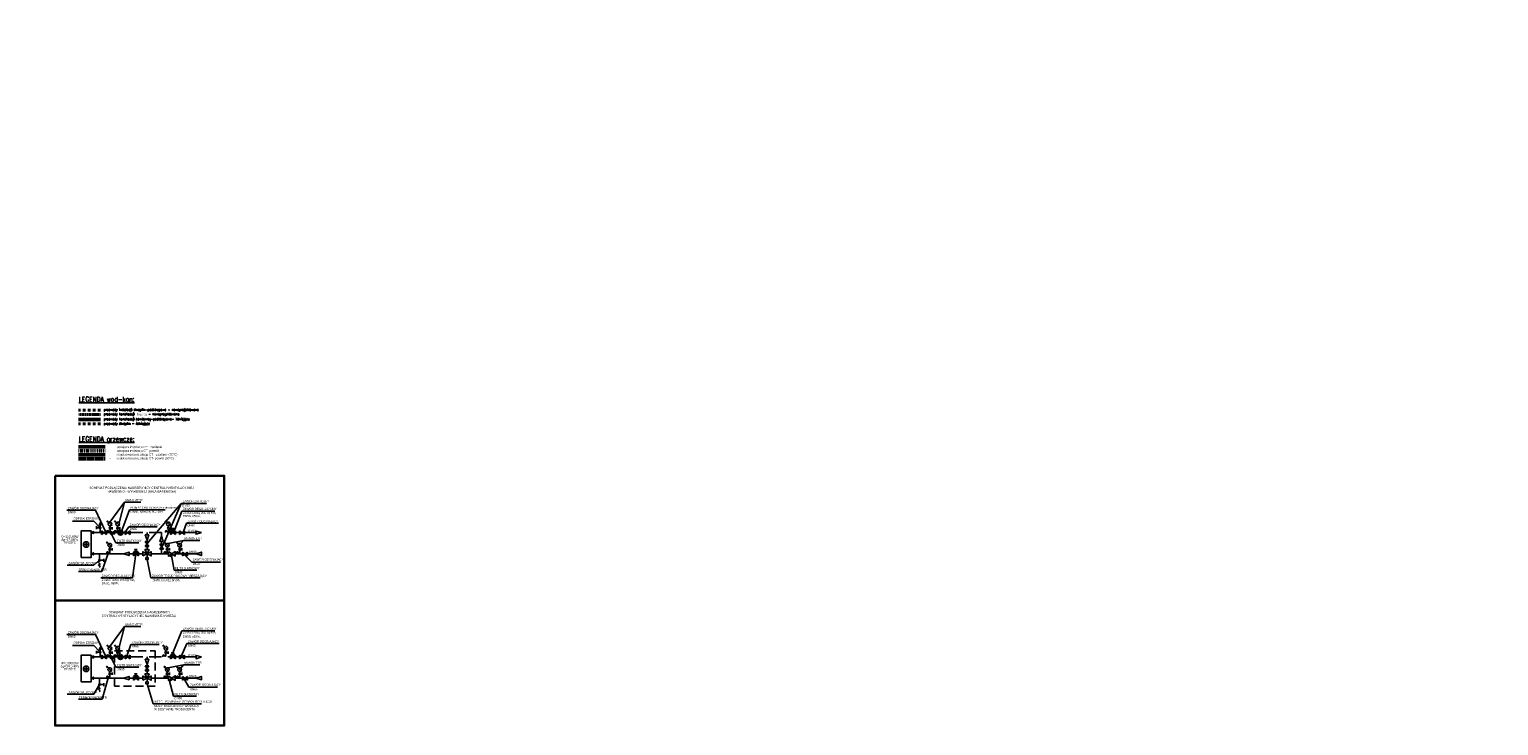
# Model space of a CAD drawing. Header units: millimetres. Extents: x -53858 to 733, y -20463 to 1307.
# Tile 256 of 256: x -47605 to -35838, y -18506 to -12934. Entities that reach past the tile are written whole.
import ezdxf

# ---------------------------------------------------------------- set-up
doc = ezdxf.new("R2010")
doc.units = ezdxf.units.MM
for name, pattern in [('DASHDOT', [1, 0.5, -0.25, 0, -0.25]), ('DASHED', [19.05, 12.7, -6.35]), ('DASHEDX2', [1.5, 1, -0.5])]:
    doc.linetypes.add(name, pattern=pattern)
for name, color, linetype in [('__P_agregat', 200, 'DASHEDX2'), ('FLUID-KK-85-ARRGR', 7, 'Continuous'), ('GLIKOL-POW', 72, 'DASHED'), ('IS_Text_Odbiornikow_Therm', 7, 'Continuous'), ('URZĄDZENIA', 6, 'Continuous')]:
    doc.layers.add(name, color=color, linetype=linetype)
for name, color, linetype, lineweight in [('_HVAc_spec', 162, 'Continuous', 25), ('is_ct_centrale _zasilanie', 46, 'Continuous', 50), ('is_ct_centrale _zasilanie (istniejąca)', 66, 'Continuous', 50), ('is_ct_centrale_powrot', 32, 'DASHED', 50), ('is_ct_centrale_powrot (istniejąca)', 11, 'DASHDOT', 50), ('is_k_istniejąca rura kanalizacyjna', 80, 'Continuous', 50), ('is_k_przewod_ciś_aranz', 234, 'DASHDOT', 40), ('is_legenda', 250, 'Continuous', 25), ('is_skropliny_przewody', 30, 'DASHDOT', 40), ('is_skropliny_przewody_istniejące', 194, 'DASHDOT', 40), ('zzz---Drawing.Layouts', 7, 'Continuous', 25)]:
    doc.layers.add(name, color=color, linetype=linetype, lineweight=lineweight)
doc.styles.add('0134_PW_WK - Rzuty wod-kan_A$0$IS', font='simplex.shx', dxfattribs={"width": 0.7})
doc.styles.add('OPIS1', font='ROMANS.SHX', dxfattribs={"width": 0.9})
doc.styles.add('PITSIMP8', font='pitsimp8')

# ---------------------------------------------------------------- blocks, each defined once
blk = doc.blocks.new('Schemat_CH wezel chlodniczy$0$STRZALKA1')
blk.add_hatch(color=256).paths.add_polyline_path([(1, 0), (0.78, 0.06), (0.78, -0.06)])
for p, q in [((0, 0), (0.78, 0)), ((0.78, -0.06), (0.78, 0.06)), ((1, 0), (0.78, 0.06)), ((1, 0), (0.78, -0.06))]:
    blk.add_line(p, q)
blk = doc.blocks.new('Schemat_CH wezel chlodniczy$0$manometr')
at = {"linetype": 'Continuous'}
for p, q in [((-7.1, 4.5), (-7.1, 7.6)), ((-5.2, 6.1), (-7.1, 6.1)), ((-4, 7.3), (-4, 9.4)), ((-4, 1.9), (-4, 4.9)), ((0, 0), (0, 1.9))]:
    blk.add_line(p, q, dxfattribs=at)
blk.add_circle((-4, 11.9), 2.5)
blk.add_circle((-4, 6.1), 1.23, dxfattribs=at)
for centre, start, end in [((-3, 1.9), 180, 0), ((-1, 1.9), 0, 180)]:
    blk.add_arc(centre, 1, start, end, dxfattribs=at)
at = {"xscale": 10.00000000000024, "yscale": 7, "zscale": 12.5, "rotation": 44.99999999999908}
blk.add_blockref('Schemat_CH wezel chlodniczy$0$STRZALKA1', (-6.8, 9.2), dxfattribs=at)
blk = doc.blocks.new('Schemat_CH wezel chlodniczy$0$ZO')
at = {"linetype": 'Continuous'}
for p, q in [((72, -100), (-72, 100)), ((-72, 100), (72, 100)), ((-72, -100), (72, 100)), ((-72, -100), (72, -100))]:
    blk.add_line(p, q, dxfattribs=at)

msp = doc.modelspace()

# ---------------------------------------------------------------- hatches: boundary and pattern name
at = {"layer": '__P_agregat', "linetype": 'Continuous'}
for points in [[(-46649, -17074), (-46663, -17054), (-46678, -17074)], [(-46560, -17055), (-46546, -17075), (-46532, -17055)], [(-46649, -18069), (-46663, -18049), (-46678, -18069)]]:
    msp.add_hatch(color=256, dxfattribs=at).paths.add_polyline_path(points)

# ---------------------------------------------------------------- linework, layer by layer
at = {"layer": '__P_agregat', "ltscale": 100}
for p, q in [((-47111, -16962), (-47028, -16962)), ((-46988, -16962), (-46957, -16962)), ((-46940, -16962), (-46940, -16962)), ((-46924, -16962), (-46895, -16962)), ((-46856, -16962), (-46837, -16962)), ((-46797, -16962), (-46476, -16962)), ((-46456, -16962), (-46456, -16962)), ((-46456, -16962), (-46456, -16962)), ((-46436, -16962), (-46403, -16962)), ((-46363, -16962), (-46270, -16962)), ((-46464, -17132), (-46464, -17132)), ((-47111, -17957), (-47028, -17957)), ((-46988, -17957), (-46957, -17957)), ((-46940, -17957), (-46940, -17957)), ((-46924, -17957), (-46895, -17957)), ((-46856, -17957), (-46837, -17957)), ((-46797, -17957), (-46476, -17957)), ((-46456, -17957), (-46456, -17957)), ((-46456, -17957), (-46456, -17957)), ((-46436, -17957), (-46403, -17957)), ((-46363, -17957), (-46270, -17957)), ((-46464, -18127), (-46464, -18127))]:
    msp.add_line(p, q, dxfattribs=at)
at = {"layer": '__P_agregat', "linetype": 'Continuous'}
for p, q in [((-46940, -16962), (-46940, -16962)), ((-46940, -16962), (-46940, -16962)), ((-46663, -16980), (-46663, -16962)), ((-46663, -17034), (-46663, -17022)), ((-46546, -16990), (-46546, -16962)), ((-46546, -17055), (-46546, -17033)), ((-46456, -16962), (-46456, -16962)), ((-46456, -16962), (-46456, -16962)), ((-47111, -17132), (-46850, -17132)), ((-46807, -17132), (-46772, -17132)), ((-46752, -17132), (-46752, -17132)), ((-46752, -17132), (-46752, -17132)), ((-46752, -17132), (-46752, -17132)), ((-46732, -17132), (-46697, -17132)), ((-46663, -17098), (-46663, -17074)), ((-46629, -17132), (-46492, -17132)), ((-46546, -17132), (-46546, -17095)), ((-46464, -17132), (-46464, -17132)), ((-46464, -17132), (-46464, -17132)), ((-46437, -17132), (-46380, -17132)), ((-46340, -17132), (-46270, -17132)), ((-46940, -17957), (-46940, -17957)), ((-46940, -17957), (-46940, -17957)), ((-46663, -17975), (-46663, -17957)), ((-46456, -17957), (-46456, -17957)), ((-46456, -17957), (-46456, -17957)), ((-46663, -18029), (-46663, -18017)), ((-46663, -18093), (-46663, -18069)), ((-47111, -18127), (-46850, -18127)), ((-46807, -18127), (-46772, -18127)), ((-46752, -18127), (-46752, -18127)), ((-46752, -18127), (-46752, -18127)), ((-46752, -18127), (-46752, -18127)), ((-46732, -18127), (-46697, -18127)), ((-46629, -18127), (-46492, -18127)), ((-46464, -18127), (-46464, -18127)), ((-46464, -18127), (-46464, -18127)), ((-46437, -18127), (-46380, -18127)), ((-46340, -18127), (-46270, -18127))]:
    msp.add_line(p, q, dxfattribs=at)
at = {"layer": '__P_agregat'}
for p, q in [((-46940, -16962), (-46940, -16962)), ((-46464, -17132), (-46464, -17132)), ((-46940, -17957), (-46940, -17957)), ((-46464, -18127), (-46464, -18127))]:
    msp.add_line(p, q, dxfattribs=at)
at = {"layer": '__P_agregat', "linetype": 'Continuous'}
for points in [[(-47044, -17132), (-47044, -17177)], [(-47044, -18127), (-47044, -18172)]]:
    msp.add_lwpolyline(points, dxfattribs=at)
at = {"layer": '_HVAc_spec'}
for p, q in [((-47305, -16782), (-47076, -16782)), ((-47076, -16782), (-46995, -16953)), ((-46844, -16717), (-46960, -16878)), ((-46844, -16717), (-46887, -16883)), ((-46803, -16779), (-46864, -16946)), ((-46844, -16717), (-46712, -16717)), ((-46803, -16779), (-46519, -16779)), ((-46389, -16728), (-46649, -17034)), ((-46389, -16728), (-46532, -17055)), ((-46389, -16728), (-46186, -16728)), ((-46384, -16789), (-46119, -16789)), ((-47261, -16869), (-47088, -16869)), ((-47088, -16869), (-47042, -16920)), ((-46810, -16916), (-46834, -16950)), ((-46810, -16916), (-46581, -16916)), ((-46348, -16887), (-46372, -16954)), ((-46348, -16887), (-46090, -16887)), ((-47136, -17057), (-47166, -17057)), ((-47151, -17072), (-47151, -17042)), ((-46912, -17043), (-46951, -16969)), ((-46912, -17043), (-46728, -17043)), ((-46372, -17024), (-46495, -17049)), ((-46372, -17024), (-46393, -17050)), ((-46372, -17024), (-46240, -17024)), ((-47025, -17274), (-46973, -17120)), ((-46632, -17325), (-46663, -17178)), ((-46447, -17262), (-46466, -17146)), ((-46305, -17197), (-46367, -17137)), ((-47302, -17222), (-47089, -17222)), ((-47213, -17274), (-47025, -17274)), ((-47089, -17222), (-47044, -17183)), ((-46447, -17262), (-46264, -17262)), ((-46305, -17197), (-46076, -17197)), ((-47034, -17325), (-46780, -17325)), ((-46632, -17325), (-46238, -17325)), ((-46844, -17712), (-46960, -17873)), ((-46844, -17712), (-46887, -17878)), ((-46844, -17712), (-46712, -17712)), ((-46384, -17747), (-46119, -17747)), ((-47305, -17778), (-47076, -17778)), ((-47261, -17864), (-47088, -17864)), ((-47088, -17864), (-47042, -17915)), ((-47076, -17778), (-46995, -17948)), ((-46794, -17857), (-46825, -17951)), ((-46794, -17857), (-46565, -17857)), ((-46344, -17850), (-46391, -17952)), ((-46344, -17850), (-46086, -17850)), ((-46912, -18038), (-46951, -17964)), ((-47136, -18052), (-47166, -18052)), ((-47151, -18067), (-47151, -18037)), ((-47023, -18296), (-46973, -18115)), ((-46912, -18038), (-46728, -18038)), ((-46372, -18019), (-46495, -18044)), ((-46372, -18019), (-46393, -18046)), ((-46372, -18019), (-46240, -18019)), ((-47089, -18256), (-47044, -18178)), ((-46615, -18332), (-46662, -18173)), ((-46451, -18270), (-46486, -18141)), ((-46327, -18200), (-46367, -18132)), ((-46327, -18200), (-46098, -18200)), ((-47302, -18256), (-47089, -18256)), ((-47211, -18296), (-47023, -18296)), ((-46615, -18332), (-46228, -18332)), ((-46451, -18270), (-46268, -18270))]:
    msp.add_line(p, q, dxfattribs=at)
for points in [[(-46384, -16789), (-46441, -16937)], [(-46663, -17022), (-46677, -16980), (-46650, -16980), (-46663, -17022)], [(-46546, -16990), (-46533, -17033), (-46560, -17033), (-46546, -16990)], [(-46228, -16962), (-46270, -16975), (-46270, -16949), (-46228, -16962)], [(-46850, -17132), (-46807, -17118), (-46807, -17145), (-46850, -17132)], [(-46780, -17325), (-46752, -17132)], [(-46270, -17132), (-46228, -17118), (-46228, -17145), (-46270, -17132)], [(-46384, -17747), (-46456, -17923)], [(-46663, -18017), (-46677, -17975), (-46650, -17975), (-46663, -18017)], [(-46228, -17957), (-46270, -17971), (-46270, -17944), (-46228, -17957)], [(-46850, -18127), (-46807, -18113), (-46807, -18140), (-46850, -18127)], [(-46270, -18127), (-46228, -18113), (-46228, -18140), (-46270, -18127)]]:
    msp.add_lwpolyline(points, dxfattribs=at)
for points in [[(-46856, -16962), (-46886, -16945), (-46886, -16979)], [(-47111, -16962), (-47093, -16970), (-47093, -16954), (-47111, -16962)], [(-47111, -17132), (-47093, -17140), (-47093, -17123), (-47111, -17132)], [(-47111, -17957), (-47093, -17966), (-47093, -17949), (-47111, -17957)], [(-46856, -17957), (-46886, -17940), (-46886, -17974)], [(-47111, -18127), (-47093, -18135), (-47093, -18118), (-47111, -18127)]]:
    msp.add_lwpolyline(points, close=True, dxfattribs=at)
at = {"layer": '_HVAc_spec', "color": 7, "linetype": 'DASHED', "ltscale": 5}
msp.add_lwpolyline([(-46924, -17907), (-46597, -17907), (-46597, -18192), (-46924, -18192)], close=True, dxfattribs=at)
at = {"layer": '_HVAc_spec'}
for centre, radius in [((-46876, -16962), 19.9), ((-47151, -17057), 22.1), ((-46876, -17957), 19.9), ((-47151, -18052), 22.1)]:
    msp.add_circle(centre, radius, dxfattribs=at)
for points in [[(-46886, -16979), (-46856, -16962), (-46886, -16945)], [(-46886, -17974), (-46856, -17957), (-46886, -17940)]]:
    msp.add_solid(points, dxfattribs=at)
at = {"layer": 'GLIKOL-POW', "ltscale": 50}
for p, q in [((-46940, -16962), (-46940, -16962)), ((-46464, -17132), (-46464, -17132)), ((-46940, -17957), (-46940, -17957)), ((-46464, -18127), (-46464, -18127))]:
    msp.add_line(p, q, dxfattribs=at)
at = {"layer": 'is_ct_centrale _zasilanie'}
msp.add_line((-47213, -16340), (-46998, -16340), dxfattribs=at)
at = {"layer": 'is_ct_centrale _zasilanie (istniejąca)'}
msp.add_line((-46998, -16276), (-47213, -16276), dxfattribs=at)
at = {"layer": 'is_ct_centrale_powrot', "ltscale": 0.5}
msp.add_line((-47213, -16372), (-46998, -16372), dxfattribs=at)
at = {"layer": 'is_ct_centrale_powrot (istniejąca)', "ltscale": 15}
msp.add_line((-47213, -16308), (-46998, -16308), dxfattribs=at)
at = {"layer": 'is_k_istniejąca rura kanalizacyjna'}
msp.add_line((-47036, -16057), (-47211, -16057), dxfattribs=at)
at = {"layer": 'is_k_przewod_ciś_aranz'}
msp.add_line((-47036, -16017), (-47211, -16017), dxfattribs=at)
at = {"layer": 'is_skropliny_przewody', "ltscale": 40}
msp.add_line((-47036, -15982), (-47211, -15982), dxfattribs=at)
at = {"layer": 'is_skropliny_przewody_istniejące', "ltscale": 40}
msp.add_line((-47036, -16092), (-47211, -16092), dxfattribs=at)
at = {"layer": 'IS_Text_Odbiornikow_Therm', "lineweight": 30}
msp.add_lwpolyline([(-47399, -16506), (-46044, -16506), (-46044, -18506), (-47399, -18506)], close=True, dxfattribs=at)
msp.add_lwpolyline([(-47399, -17506), (-46044, -17506)], dxfattribs=at)
at = {"layer": 'URZĄDZENIA', "linetype": 'Continuous', "ltscale": 0.2}
for points in [[(-47067, -16935), (-47067, -16911)], [(-47044, -16923), (-47067, -16923)], [(-46456, -16962), (-46442, -16942), (-46471, -16942), (-46456, -16962)], [(-46456, -16942), (-46456, -16928), (-46467, -16928), (-46445, -16928)], [(-46924, -16951), (-46924, -16973), (-46957, -16951), (-46957, -16973), (-46924, -16951)], [(-46932, -16975), (-46946, -16966)], [(-46928, -16970), (-46932, -16975)], [(-47010, -17195), (-47010, -17171)], [(-46752, -17132), (-46738, -17112), (-46767, -17112), (-46752, -17132)], [(-46752, -17112), (-46752, -17098), (-46763, -17098), (-46741, -17098)], [(-46492, -17113), (-46492, -17150), (-46437, -17113), (-46437, -17150), (-46492, -17113)], [(-46484, -17145), (-46478, -17154)], [(-46478, -17154), (-46455, -17138)], [(-47034, -17183), (-47010, -17183)], [(-47067, -17930), (-47067, -17907)], [(-47044, -17918), (-47067, -17918)], [(-46924, -17946), (-46924, -17968), (-46957, -17946), (-46957, -17968), (-46924, -17946)], [(-46932, -17971), (-46946, -17961)], [(-46928, -17965), (-46932, -17971)], [(-46456, -17957), (-46442, -17937), (-46471, -17937), (-46456, -17957)], [(-46456, -17937), (-46456, -17923), (-46467, -17923), (-46445, -17923)], [(-46752, -18127), (-46738, -18107), (-46767, -18107), (-46752, -18127)], [(-46752, -18107), (-46752, -18093), (-46763, -18093), (-46741, -18093)], [(-46492, -18108), (-46492, -18145), (-46437, -18108), (-46437, -18145), (-46492, -18108)], [(-47034, -18178), (-47010, -18178)], [(-47010, -18190), (-47010, -18166)], [(-46484, -18140), (-46478, -18149)], [(-46478, -18149), (-46455, -18133)]]:
    msp.add_lwpolyline(points, dxfattribs=at)
at = {"layer": 'URZĄDZENIA', "linetype": 'Continuous', "ltscale": 0.2, "const_width": 11.9}
for points in [[(-47039, -16930, -1), (-47039, -16918, -1)], [(-47044, -17189, 1), (-47044, -17177, 1)], [(-47039, -17925, -1), (-47039, -17913, -1)], [(-47044, -18184, 1), (-47044, -18172, 1)]]:
    msp.add_lwpolyline(points, format="xyb", close=True, dxfattribs=at)
at = {"layer": 'URZĄDZENIA'}
for points in [[(-47039, -16956), (-47039, -16884), (-47047, -16904)], [(-47039, -16956), (-47039, -16884), (-47030, -16904)], [(-47039, -17952), (-47039, -17880), (-47047, -17899)], [(-47039, -17952), (-47039, -17880), (-47030, -17899)]]:
    msp.add_lwpolyline(points, dxfattribs=at)
for points in [[(-47191, -17162), (-47111, -17162), (-47111, -16948), (-47191, -16948)], [(-46672, -17161), (-46655, -17161), (-46655, -17178), (-46672, -17178)], [(-47191, -18157), (-47111, -18157), (-47111, -17943), (-47191, -17943)], [(-46672, -18156), (-46655, -18156), (-46655, -18173), (-46672, -18173)]]:
    msp.add_lwpolyline(points, close=True, dxfattribs=at)
at = {"layer": 'URZĄDZENIA', "ltscale": 12}
for points in [[(-46697, -17148), (-46697, -17115), (-46629, -17148), (-46629, -17115), (-46697, -17148)], [(-46663, -17132), (-46680, -17098), (-46647, -17098), (-46663, -17132)], [(-46663, -17132), (-46663, -17161)], [(-46697, -18143), (-46697, -18110), (-46629, -18143), (-46629, -18110), (-46697, -18143)], [(-46663, -18127), (-46680, -18093), (-46647, -18093), (-46663, -18127)], [(-46663, -18127), (-46663, -18156)]]:
    msp.add_lwpolyline(points, dxfattribs=at)
at = {"layer": 'URZĄDZENIA', "linetype": 'Continuous', "ltscale": 0.2}
for points in [[(-47044, -17194), (-47052, -17202), (-47040, -17215), (-47052, -17221), (-47039, -17231), (-47047, -17239)], [(-47044, -18190), (-47052, -18197), (-47040, -18210), (-47052, -18216), (-47039, -18227), (-47047, -18234)]]:
    msp.add_spline(points, degree=3, dxfattribs=at)
at = {"layer": 'zzz---Drawing.Layouts'}
msp.add_line((-47399, -16506), (-47399, -17506), dxfattribs=at)

# ---------------------------------------------------------------- block references
at = {"layer": '__P_agregat', "ltscale": 100, "xscale": -5.845851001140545, "yscale": 5.845851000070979, "zscale": 5.845851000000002}
for p in [(-46983, -16962), (-46922, -16962), (-46515, -16962), (-46985, -17132), (-46525, -17132), (-46425, -17132), (-46983, -17957), (-46922, -17957), (-46536, -17957), (-46985, -18127), (-46525, -18127), (-46425, -18127)]:
    msp.add_blockref('Schemat_CH wezel chlodniczy$0$manometr', p, dxfattribs=at)
at = {"layer": '__P_agregat', "linetype": 'Continuous', "xscale": 0.2000000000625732, "yscale": 0.2000000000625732, "zscale": 0.2000000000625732}
for p in [(-46663, -17054), (-46663, -18049)]:
    msp.add_blockref('Schemat_CH wezel chlodniczy$0$ZO', p, dxfattribs=at)
at = {"layer": '__P_agregat', "linetype": 'Continuous', "xscale": 0.2000000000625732, "yscale": 0.2000000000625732, "zscale": 0.2000000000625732, "rotation": 180}
msp.add_blockref('Schemat_CH wezel chlodniczy$0$ZO', (-46546, -17075), dxfattribs=at)
at = {"layer": 'URZĄDZENIA', "linetype": 'Continuous', "ltscale": 0.2, "xscale": 0.2000000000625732, "yscale": 0.2000000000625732, "zscale": 0.2000000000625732, "rotation": 90}
for p in [(-47008, -16962), (-46817, -16962), (-46456, -16962), (-46383, -16962), (-46752, -17132), (-46360, -17132), (-47008, -17957), (-46817, -17957), (-46456, -17957), (-46383, -17957), (-46752, -18127), (-46360, -18127)]:
    msp.add_blockref('Schemat_CH wezel chlodniczy$0$ZO', p, dxfattribs=at)

# ---------------------------------------------------------------- texts
at = {"layer": '_HVAc_spec', "style": 'PITSIMP8', "width": 0.8}
for s, height, p in [('MANOMETR', 17.7, (-46836, -16710)), ('ZAWÓR ZWROTNY', 17.74, (-46379, -16720)), ('ZAWÓR ODCINAJĄCY', 17.74, (-47297, -16775)), ('DN80', 17.7, (-47297, -16807)), ('POMPA OBIEGOWA (elektroniczna)', 17.74, (-46795, -16771)), ('DN50, 8,6m3/h, H=7,6m', 17.74, (-46795, -16803)), ('DN80', 17.7, (-46382, -16753)), ('ZAWÓR REGULACYJNY ', 17.74, (-46376, -16781)), ('Z NASTAWĄ WSTĘPNĄ', 17.74, (-46376, -16813)), ('DN50, n58%%%,  ', 17.74, (-46376, -16838)), ('ODPOWIETRZNIK', 17.74, (-47253, -16857)), ('ZAWÓR ODCINAJĄCY', 17.74, (-46802, -16908)), ('DN80', 17.7, (-46802, -16941)), ('ZAWÓR ODCINAJĄCY', 17.74, (-46340, -16880)), ('DN80', 17.7, (-46340, -16912)), ('DN80', 17.7, (-46334, -16955)), ('DN80', 17.7, (-46904, -17068)), ('FILTR SIATKOWY', 17.74, (-46903, -17037)), ('MANOMETR', 17.7, (-46364, -17016)), ('DN80', 17.7, (-46327, -17125)), ('ZAWÓR ODCINAJĄCY', 17.74, (-46297, -17185)), ('ZAWÓR SPUSTOWY', 17.74, (-47292, -17215)), ('TERMOMANOMETR', 17.74, (-47211, -17268)), ('ZAWÓR REGULACYJNY', 17.74, (-47026, -17317)), ('ZAWÓR TRÓJDROGOWY MIESZAJĄCY', 17.74, (-46624, -17317)), ('FILTR SIATKOWY', 17.74, (-46440, -17255)), ('DN80', 17.7, (-46439, -17287)), ('DN80', 17.7, (-46297, -17221)), ('Z NASTAWĄ WSTĘPNĄ', 17.74, (-47026, -17349)), ('DN50, n58%%%,  ', 17.74, (-47026, -17376)), ('DN40, kvs=25,0m3/h', 17.74, (-46621, -17351)), ('ZAWÓR ODCINAJĄCY', 17.74, (-47297, -17770)), ('MANOMETR', 17.7, (-46836, -17705)), ('ZAWÓR REGULACYJNY', 17.74, (-46376, -17739)), ('Z NASTAWĄ WSTĘPNĄ', 17.74, (-46376, -17771)), ('DN65', 17.7, (-47297, -17802)), ('ODPOWIETRZNIK', 17.74, (-47253, -17852)), ('ZAWÓR ODCINAJĄCY', 17.74, (-46786, -17849)), ('DN65', 17.7, (-46786, -17881)), ('ZAWÓR ODCINAJĄCY', 17.74, (-46335, -17842)), ('DN65', 17.7, (-46335, -17874)), ('MANOMETR', 17.7, (-46364, -18012)), ('DN65', 17.7, (-46334, -17950)), ('DN65', 17.7, (-46904, -18063)), ('FILTR SIATKOWY', 17.74, (-46903, -18032)), ('DN65', 17.7, (-46327, -18120)), ('ZAWÓR SPUSTOWY', 17.74, (-47292, -18250)), ('ZAWÓR ODCINAJĄCY', 17.74, (-46319, -18188)), ('DN65', 17.7, (-46319, -18225)), ('TERMOMANOMETR', 17.74, (-47209, -18290)), ('WEZĘŁ POMPOWY (ZESPÓŁ REGULACJI ', 17.74, (-46607, -18324)), ('MOCY NAGRZEWICY WODNEJ)', 17.74, (-46607, -18358)), ('FILTR SIATKOWY', 17.74, (-46443, -18263)), ('DN65', 17.7, (-46443, -18295)), ('W DOSTAWIE PRODUCENTA', 17.74, (-46607, -18384))]:
    msp.add_text(s, height=height, dxfattribs=at).set_placement(p)
at = {"layer": '_HVAc_spec', "color": 217, "true_color": 0x93278f, "style": 'PITSIMP8', "width": 0.8}
msp.add_text('DN50, n50%%%,  ', height=17.74, dxfattribs=at).set_placement((-46376, -17802))
at = {"layer": '_HVAc_spec', "color": 250, "insert": (-46980, -16268), "char_height": 17.74, "width": 844.03, "attachment_point": 1, "style": 'PITSIMP8'}
msp.add_mtext('\\pi-53.222,l70.963,t70.963;-^Iistniejąca instalacja CT - zasilanie \\P-^Iistniejąca instalacja CT- powrót \\P-^Iprojektowana instalacja CT - zasilanie (70°C)\\P-^Iprojektowana instalacja CT- powrót (50°C)', dxfattribs=at)
at = {"layer": '_HVAc_spec', "char_height": 17.74, "attachment_point": 1, "style": 'PITSIMP8'}
for s, insert in [('\\pi451.6;SCHEMAT PODŁĄCZENIA NAGRZEWNICY CENTRALI WENTYLACYJNEJ\\P\\pi594.37;NAWIEWNO - WYWIEWNEJ (HALA BASENOWA)', (-47576, -16594)), ('\\pi637.45;SCHEMAT PODŁĄCZENIA NAGRZEWNICY \\P\\pi580.01;CENTRALI WENTYLACYJNEJ NAWIEWNEJ (WIEŻA)', (-47606, -17589))]:
    msp.add_mtext_dynamic_manual_height_columns(s, width=1794.46, gutter_width=12.5, heights=[0], dxfattribs=dict(at, insert=insert))
at = {"layer": '_HVAc_spec', "char_height": 17.74, "width": 209.37, "attachment_point": 8, "line_spacing_factor": 0.8, "style": 'PITSIMP8'}
for s, insert in [('Φ=163160W\\P\\pt141.93;Δp=17,8kPa\\P70°/50°C', (-47282, -17050)), ('Φ=139500W\\P\\pt141.93;Δp=14,14kPa\\P70°/50°C', (-47281, -18063))]:
    msp.add_mtext(s, dxfattribs=dict(at, insert=insert))
at = {"layer": 'FLUID-KK-85-ARRGR', "color": 3, "char_height": 8.5, "attachment_point": 5, "rotation": 90, "style": 'OPIS1'}
for insert in [(-39394, -12934), (-39392, -13078), (-35838, -13082), (-39392, -13229), (-35838, -13229)]:
    msp.add_mtext('\\P', dxfattribs=dict(at, insert=insert))
at = {"layer": 'FLUID-KK-85-ARRGR', "color": 3, "char_height": 8.5, "attachment_point": 5, "style": 'OPIS1'}
for insert in [(-38285, -13365), (-36427, -13365)]:
    msp.add_mtext('\\P', dxfattribs=dict(at, insert=insert))
at = {"layer": 'is_legenda', "style": 'OPIS1', "width": 0.8}
for s, p in [('przewody instalacji skroplin-podstropowe - nowoprojektowane', (-47009, -15988)), ('przewody kanalizacji tłocznej - nowoprojektowane', (-47009, -16023)), ('przewody kanalizacji sanitarnej-podstropowe- istniejące', (-47009, -16063)), ('przewody skroplin - istniejące', (-47009, -16098))]:
    msp.add_text(s, height=20, rotation=0, dxfattribs=at).set_placement(p)
at = {"layer": 'is_legenda', "ltscale": 10, "char_height": 40, "attachment_point": 1, "style": '0134_PW_WK - Rzuty wod-kan_A$0$IS'}
for s, insert in [('{\\Fromans|c238;\\LLEGENDA wod-kan:}', (-47210, -15874, 0)), ('{\\Fromans|c238;\\LLEGENDA grzewcze:}', (-47210, -16193, 0))]:
    msp.add_mtext(s, dxfattribs=dict(at, insert=insert))

doc.saveas('drawing.dxf')
